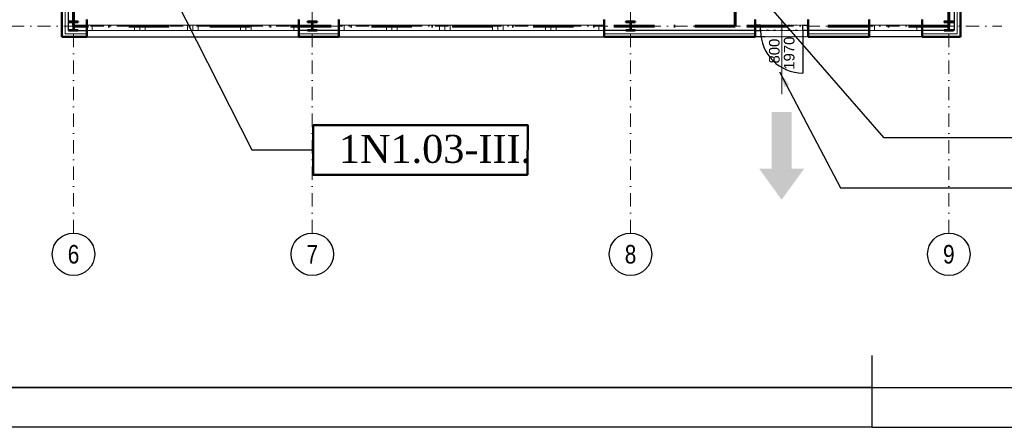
# Model space of a CAD drawing. Header units: millimetres. Extents: x 2886542 to 7567581, y -792623 to 134766.
# Tile 83 of 256: x 3782799 to 3801360, y -263844 to -256167. Entities that reach past the tile are written whole.
import ezdxf
from ezdxf.enums import TextEntityAlignment as Align

# ---------------------------------------------------------------- set-up
doc = ezdxf.new("R2010")
doc.units = ezdxf.units.MM
for name, pattern in [('ACAD_ISO04W100', [30, 24, -3, 0, -3]), ('DASHDOT', [1, 0.5, -0.25, 0, -0.25]), ('DASHDOTX2', [50.8, 25.4, -12.7, 0, -12.7]), ('DIVIDE', [1.25, 0.5, -0.25, 0, -0.25, 0, -0.25]), ('DOT', [0.25, 0, -0.25])]:
    doc.linetypes.add(name, pattern=pattern)
for name, color, linetype, lineweight in [('CKDVERE_', 7, 'Continuous', 25), ('CKDVERE_NADROVINOU', 1, 'DASHDOT', 18), ('CKDVERE_OSY', 1, 'Continuous', 18), ('CKDVERE_POPIS', 3, 'Continuous', 25), ('CKDVERE_ZARUBNE_RAM', 5, 'Continuous', 25), ('CKIZOLACE', 1, 'Continuous', 18), ('CKOKNA', 1, 'Continuous', 18), ('CKRASTR', 7, 'DASHDOT', 18), ('CKRASTR_POPIS', 3, 'Continuous', 25), ('CKSTENY_NADROVINOU', 7, 'DIVIDE', 25), ('CKSTENY_PODROVINOU', 7, 'Continuous', 25), ('CKSTENY_REZ', 6, 'Continuous', 50), ('CSPROFILY_OSY', 1, 'DASHDOT', 18), ('CSPROFILY_REZY', 4, 'Continuous', 50), ('Text obecně', 7, 'Continuous', 25)]:
    doc.layers.add(name, color=color, linetype=linetype, lineweight=lineweight)
doc.layers.add('CKDVERE_DORAZ', color=7, linetype='DOT', lineweight=25, plot=False)
doc.layers.add('požárničina', color=10, linetype='Continuous')
doc.styles.add('ARIAL', font='arial.ttf')
doc.styles.add('ROMANT', font='romant')
doc.styles.get("Standard").update_dxf_attribs({"font": 'arial.ttf'})
doc.linetypes.add('IZOLACE_POLYSTYREN_EXPANDOVANY', pattern='A,1,[224,CADKON.SHX,S=0.01,R=0,X=-0.5,Y=-1.74],-2', length=3)
doc.dimstyles.new('úhlová', dxfattribs={"dimscale": 0.2, "dimtxt": 2.5, "dimasz": 1.5, "dimexe": 0, "dimexo": 3, "dimgap": 1, "dimtad": 1, "dimdec": 0, "dimzin": 0, "dimdsep": 46, "dimtxsty": 'ROMANT', "dimcen": 5, "dimclrd": 256, "dimclre": 256, "dimclrt": 7, "dimadec": 1, "dimazin": 0, "dimtfac": 1, "dimtdec": 0, "dimtix": 1, "dimtmove": 2, "dimatfit": 3, "dimfxl": 0, "dimtvp": 2, "dimtolj": 1, "dimtzin": 0, "dimarcsym": 0})

# ---------------------------------------------------------------- blocks, each defined once
blk = doc.blocks.new('CK_S_EXT_HEAHEA180')
for p, q in [((-90, 85.5), (90, 85.5)), ((-90, 85.5), (-90, 76)), ((-90, 76), (-18, 76)), ((-3, -61), (-3, 61)), ((3, -61), (3, 61)), ((90, 76), (18, 76)), ((90, 85.5), (90, 76)), ((-90, -85.5), (-90, -76)), ((-90, -76), (-18, -76)), ((-90, -85.5), (90, -85.5)), ((90, -76), (18, -76)), ((90, -85.5), (90, -76))]:
    blk.add_line(p, q)
for centre, start, end in [((-18, 61), 0, 90), ((18, 61), 90, 180), ((-18, -61), 270, 0), ((18, -61), 180, 270)]:
    blk.add_arc(centre, 15, start, end)

msp = doc.modelspace()

# ---------------------------------------------------------------- hatches: boundary and pattern name
at = {"layer": 'požárničina', "linetype": 'ACAD_ISO04W100', "lineweight": 50, "ltscale": 50, "extrusion": (0, 0, -1)}
h = msp.add_hatch(color=256, dxfattribs=at)
h.paths.add_polyline_path([(-3796972.6, -258972.5), (-3796972.6, -257907.6), (-3797352.2, -257907.6), (-3797352.2, -258972.5)])
h.paths.add_polyline_path([(-3796737, -258972.5), (-3796972.6, -258972.5), (-3797352.2, -258972.5), (-3797587.7, -258972.5), (-3797162.4, -259557)])

# ---------------------------------------------------------------- linework, layer by layer
at = {"layer": 'CKDVERE_', "color": 250}
msp.add_line((3797564, -256372.2), (3797564, -257172.2), dxfattribs=at)
msp.add_arc((3797564, -256372.2), 800, 180, 270, dxfattribs=at)
at = {"layer": 'CKDVERE_DORAZ', "color": 250}
msp.add_line((3797614, -256372.2), (3796714, -256372.2), dxfattribs=at)
at = {"layer": 'CKDVERE_NADROVINOU', "color": 250}
for p, q in [((3797564, -256272.2), (3796764, -256272.2)), ((3797564, -256372.2), (3796764, -256372.2))]:
    msp.add_line(p, q, dxfattribs=at)
at = {"layer": 'CKDVERE_OSY', "color": 250}
msp.add_line((3797164, -257569.2), (3797164, -256172.2), dxfattribs=at)
at = {"layer": 'CKDVERE_ZARUBNE_RAM', "color": 250}
for p, q in [((3796764, -256272.2), (3796664, -256272.2)), ((3796664, -256272.2), (3796664, -256372.2)), ((3796764, -256372.2), (3796764, -256272.2)), ((3797564, -256372.2), (3797564, -256272.2)), ((3797564, -256272.2), (3797664, -256272.2)), ((3797664, -256272.2), (3797664, -256372.2)), ((3796664, -256372.2), (3796764, -256372.2)), ((3797664, -256372.2), (3797564, -256372.2))]:
    msp.add_line(p, q, dxfattribs=at)
at = {"layer": 'CKIZOLACE', "color": 250, "linetype": 'IZOLACE_POLYSTYREN_EXPANDOVANY', "ltscale": 1.5}
for points in [[(3783654, -255772.2), (3783654, -256432.2), (3784064, -256432.2)], [(3800474, -255786.7), (3800474, -256432.2), (3799814, -256432.2)], [(3788814, -256432.2), (3788064, -256432.2)], [(3796664, -256432.2), (3793814, -256432.2)], [(3798814, -256432.2), (3797664, -256432.2)]]:
    msp.add_lwpolyline(points, dxfattribs=at)
at = {"layer": 'CKOKNA', "color": 250}
for p, q in [((3784164, -256272.2), (3784064, -256272.2)), ((3784064, -256372.2), (3784064, -256272.2)), ((3784164, -256272.2), (3784964, -256272.2)), ((3784164, -256372.2), (3784164, -256272.2)), ((3785064, -256272.2), (3784964, -256272.2)), ((3784964, -256372.2), (3784964, -256272.2)), ((3785064, -256372.2), (3785064, -256272.2)), ((3785164, -256272.2), (3785064, -256272.2)), ((3785164, -256272.2), (3785964, -256272.2)), ((3785164, -256372.2), (3785164, -256272.2)), ((3786064, -256272.2), (3785964, -256272.2)), ((3785964, -256372.2), (3785964, -256272.2)), ((3786064, -256372.2), (3786064, -256272.2)), ((3786164, -256272.2), (3786064, -256272.2)), ((3786164, -256272.2), (3786964, -256272.2)), ((3786164, -256372.2), (3786164, -256272.2)), ((3787064, -256272.2), (3786964, -256272.2)), ((3786964, -256372.2), (3786964, -256272.2)), ((3787064, -256372.2), (3787064, -256272.2)), ((3787164, -256272.2), (3787064, -256272.2)), ((3787164, -256272.2), (3787964, -256272.2)), ((3787164, -256372.2), (3787164, -256272.2)), ((3787964, -256372.2), (3787964, -256272.2)), ((3787964, -256272.2), (3788064, -256272.2)), ((3788064, -256372.2), (3788064, -256272.2)), ((3788914, -256272.2), (3788814, -256272.2)), ((3788814, -256372.2), (3788814, -256272.2)), ((3788914, -256272.2), (3789714, -256272.2)), ((3788914, -256372.2), (3788914, -256272.2)), ((3789814, -256272.2), (3789714, -256272.2)), ((3789714, -256372.2), (3789714, -256272.2)), ((3789814, -256372.2), (3789814, -256272.2)), ((3789914, -256272.2), (3789814, -256272.2)), ((3789914, -256272.2), (3790714, -256272.2)), ((3789914, -256372.2), (3789914, -256272.2)), ((3790814, -256272.2), (3790714, -256272.2)), ((3790714, -256372.2), (3790714, -256272.2)), ((3790814, -256372.2), (3790814, -256272.2)), ((3790914, -256272.2), (3790814, -256272.2)), ((3790914, -256272.2), (3791714, -256272.2)), ((3790914, -256372.2), (3790914, -256272.2)), ((3791814, -256272.2), (3791714, -256272.2)), ((3791714, -256372.2), (3791714, -256272.2)), ((3791814, -256372.2), (3791814, -256272.2)), ((3791914, -256272.2), (3791814, -256272.2)), ((3791914, -256272.2), (3792714, -256272.2)), ((3791914, -256372.2), (3791914, -256272.2)), ((3792814, -256272.2), (3792714, -256272.2)), ((3792714, -256372.2), (3792714, -256272.2)), ((3792814, -256372.2), (3792814, -256272.2)), ((3792914, -256272.2), (3792814, -256272.2)), ((3792914, -256272.2), (3793714, -256272.2)), ((3792914, -256372.2), (3792914, -256272.2)), ((3793714, -256372.2), (3793714, -256272.2)), ((3793714, -256272.2), (3793814, -256272.2)), ((3793814, -256372.2), (3793814, -256272.2)), ((3798914, -256272.2), (3798814, -256272.2)), ((3798814, -256372.2), (3798814, -256272.2)), ((3799714, -256272.2), (3798914, -256272.2)), ((3798914, -256372.2), (3798914, -256272.2)), ((3799714, -256372.2), (3799714, -256272.2)), ((3799714, -256272.2), (3799814, -256272.2)), ((3799814, -256372.2), (3799814, -256272.2)), ((3784164, -256372.2), (3784064, -256372.2)), ((3784164, -256372.2), (3784964, -256372.2)), ((3785064, -256372.2), (3784964, -256372.2)), ((3785164, -256372.2), (3785064, -256372.2)), ((3785164, -256372.2), (3785964, -256372.2)), ((3786064, -256372.2), (3785964, -256372.2)), ((3786164, -256372.2), (3786064, -256372.2)), ((3786164, -256372.2), (3786964, -256372.2)), ((3787064, -256372.2), (3786964, -256372.2)), ((3787164, -256372.2), (3787064, -256372.2)), ((3787164, -256372.2), (3787964, -256372.2)), ((3787964, -256372.2), (3788064, -256372.2)), ((3788914, -256372.2), (3788814, -256372.2)), ((3788914, -256372.2), (3789714, -256372.2)), ((3789814, -256372.2), (3789714, -256372.2)), ((3789914, -256372.2), (3789814, -256372.2)), ((3789914, -256372.2), (3790714, -256372.2)), ((3790814, -256372.2), (3790714, -256372.2)), ((3790914, -256372.2), (3790814, -256372.2)), ((3790914, -256372.2), (3791714, -256372.2)), ((3791814, -256372.2), (3791714, -256372.2)), ((3791914, -256372.2), (3791814, -256372.2)), ((3791914, -256372.2), (3792714, -256372.2)), ((3792814, -256372.2), (3792714, -256372.2)), ((3792914, -256372.2), (3792814, -256372.2)), ((3792914, -256372.2), (3793714, -256372.2)), ((3793714, -256372.2), (3793814, -256372.2)), ((3798914, -256372.2), (3798814, -256372.2)), ((3799714, -256372.2), (3798914, -256372.2)), ((3799714, -256372.2), (3799814, -256372.2))]:
    msp.add_line(p, q, dxfattribs=at)
at = {"layer": 'CKRASTR', "color": 250, "ltscale": 500}
for p, q in [((3794314, -260184.8), (3794314, -223286.7)), ((3800314, -260184.8), (3800314, -223286.7)), ((3788314, -260184.8), (3788314, -243786.7)), ((3783814, -260184.8), (3783814, -244579.4)), ((3778631.9, -256286.7), (3801314, -256286.7))]:
    msp.add_line(p, q, dxfattribs=at)
at = {"layer": 'CKRASTR_POPIS', "color": 250}
for centre in [(3783814, -260584.8), (3788314, -260584.8), (3794314, -260584.8), (3800314, -260584.8)]:
    msp.add_circle(centre, 400, dxfattribs=at)
at = {"layer": 'CKSTENY_NADROVINOU', "color": 250}
msp.add_line((3797664, -256492.2), (3796664, -256492.2), dxfattribs=at)
at = {"layer": 'CKSTENY_PODROVINOU', "color": 250}
for p, q in [((3783714, -255772.2), (3783714, -256372.2)), ((3800414, -255786.7), (3800414, -256372.2)), ((3783714, -256372.2), (3784064, -256372.2)), ((3784064, -256372.2), (3784064, -256492.2)), ((3784064, -256492.2), (3788064, -256492.2)), ((3788814, -256372.2), (3788064, -256372.2)), ((3788064, -256372.2), (3788064, -256492.2)), ((3788814, -256372.2), (3788814, -256492.2)), ((3788814, -256492.2), (3793814, -256492.2)), ((3796664, -256372.2), (3793814, -256372.2)), ((3793814, -256372.2), (3793814, -256492.2)), ((3796664, -256372.2), (3796664, -256492.2)), ((3798814, -256372.2), (3797664, -256372.2)), ((3797664, -256372.2), (3797664, -256492.2)), ((3798814, -256372.2), (3798814, -256492.2)), ((3799814, -256492.2), (3798814, -256492.2)), ((3800414, -256372.2), (3799814, -256372.2)), ((3799814, -256372.2), (3799814, -256492.2))]:
    msp.add_line(p, q, dxfattribs=at)
at = {"layer": 'CKSTENY_REZ', "color": 250}
for p, q in [((3783594, -255772.2), (3783594, -256492.2)), ((3800534, -255786.7), (3800534, -256492.2)), ((3784064, -256492.2), (3784064, -256162.2)), ((3788064, -256492.2), (3788064, -256162.2)), ((3788814, -256492.2), (3788814, -256162.2)), ((3793814, -256492.2), (3793814, -256162.2)), ((3796664, -256492.2), (3796664, -256162.2)), ((3797664, -256492.2), (3797664, -256162.2)), ((3798814, -256492.2), (3798814, -256162.2)), ((3799814, -256492.2), (3799814, -256162.2)), ((3784064, -256492.2), (3783594, -256492.2)), ((3788814, -256492.2), (3788064, -256492.2)), ((3796664, -256492.2), (3793814, -256492.2)), ((3798814, -256492.2), (3797664, -256492.2)), ((3800534, -256492.2), (3799814, -256492.2))]:
    msp.add_line(p, q, dxfattribs=at)
at = {"layer": 'CSPROFILY_OSY', "color": 250}
for p, q in [((3783814, -256382.2), (3783814, -256191.2)), ((3788214, -256286.7), (3788414, -256286.7)), ((3788314, -256382.2), (3788314, -256191.2)), ((3794214, -256286.7), (3794414, -256286.7)), ((3794314, -256382.2), (3794314, -256191.2)), ((3800214, -256286.7), (3800414, -256286.7)), ((3800314, -256382.2), (3800314, -256191.2))]:
    msp.add_line(p, q, dxfattribs=at)
at = {"layer": 'požárničina', "linetype": 'DASHDOTX2', "lineweight": 60, "ltscale": 30}
for p, q in [((3783814, -256286.7), (3783814, -246541.7)), ((3800314, -246536.7), (3800317, -256286.7)), ((3796288.5, -256286.7), (3796288.5, -254580.1)), ((3796288.5, -256286.7), (3783814, -256286.7)), ((3800317, -256286.7), (3796288.5, -256286.7))]:
    msp.add_line(p, q, dxfattribs=at)
at = {"layer": 'požárničina', "color": 1, "linetype": 'Continuous', "lineweight": 50}
msp.add_lwpolyline([(3788328.3, -258155.4), (3792378.6, -258155.4), (3792371.3, -259086.2), (3788328.3, -259086.2)], close=True, dxfattribs=at)
at = {"layer": 'Text obecně'}
for p, q in [((3798867.8, -263844.2), (3798867.8, -262495)), ((3798867.8, -263844.2), (3798867.8, -262495)), ((3767368.5, -263094.2), (3798867.8, -263094.2)), ((3798867.8, -263094.2), (3767368.5, -263094.2)), ((3798867.8, -263094.2), (3767368.5, -263094.2)), ((3767368.5, -263094.2), (3798867.8, -263094.2)), ((3798867.8, -263094.2), (3767368.5, -263094.2)), ((3798867.8, -263094.2), (3767368.5, -263094.2)), ((3767368.5, -263094.2), (3798867.8, -263094.2)), ((3798867.8, -263094.2), (3767368.5, -263094.2)), ((3798867.8, -263094.2), (3767368.5, -263094.2)), ((3798117.8, -263094.2), (3767368.5, -263094.2)), ((3767368.5, -263094.2), (3798867.8, -263094.2)), ((3798867.8, -263094.2), (3767368.5, -263094.2)), ((3798867.8, -263094.2), (3767368.5, -263094.2)), ((3798867.8, -263094.2), (3829617, -263094.2)), ((3798867.8, -263844.2), (3767368.5, -263844.2)), ((3798867.8, -263844.2), (3767368.5, -263844.2)), ((3798867.8, -263844.2), (3830367, -263844.2)), ((3798867.8, -263844.2), (3830367, -263844.2))]:
    msp.add_line(p, q, dxfattribs=at)

# ---------------------------------------------------------------- block references
at = {"layer": 'CSPROFILY_REZY', "color": 250}
for p in [(3783814, -256286.7), (3788314, -256286.7), (3794314, -256286.7), (3800314, -256286.7)]:
    msp.add_blockref('CK_S_EXT_HEAHEA180', p, dxfattribs=at)

# ---------------------------------------------------------------- texts
at = {"layer": 'CKDVERE_POPIS', "color": 250}
msp.add_text('  800', height=200, rotation=90, dxfattribs=at).set_placement((3797124, -256835.8), align=Align.CENTER)
msp.add_text(' 1970', height=200, rotation=90, dxfattribs=at).set_placement((3797204, -256835.8), align=Align.TOP_CENTER)
at = {"layer": 'CKRASTR_POPIS', "color": 250, "style": 'ARIAL', "width": 0.8}
for s, p in [('6', (3783814, -260584.8)), ('7', (3788314, -260584.8)), ('8', (3794314, -260584.8)), ('9', (3800314, -260584.8))]:
    msp.add_text(s, height=350, dxfattribs=at).set_placement(p, align=Align.MIDDLE)
at = {"layer": 'požárničina', "linetype": 'DASHDOTX2', "lineweight": 50, "ltscale": 30, "insert": (3788816.3, -258336.9), "char_height": 526.848, "width": 4917.595, "attachment_point": 1}
msp.add_mtext('{\\fTimes New Roman|b0|i0|c238|p18;1N1.03-III.}', dxfattribs=at)

# ---------------------------------------------------------------- leaders
at = {"layer": 'požárničina'}
for points, override in [([(3785581.4, -255471.7), (3787172.9, -258620.8), (3788328.3, -258620.8)], {"dimasz": 1500, "dimgap": 1, "dimtad": 0, "dimldrblk": 'Dot'}), ([(3796334, -255231.7), (3799084.1, -258385.8), (3801907.6, -258385.8)], {"dimasz": 1500, "dimgap": 1, "dimtad": 0}), ([(3797124, -257146.5), (3798272.4, -259334.1), (3802465.1, -259334.1)], {"dimasz": 1500, "dimgap": 1, "dimtad": 0})]:
    msp.add_leader(points, dimstyle='úhlová', override=override, dxfattribs=at)

doc.saveas('drawing.dxf')
